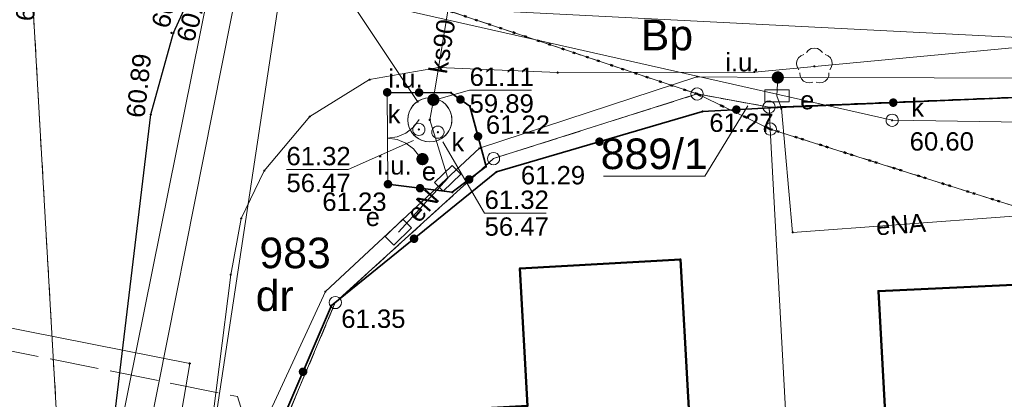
# Model space of a CAD drawing. Header units: millimetres. Extents: x 6421400 to 6424255, y 5791334 to 5793836.
# Tile 91 of 101: x 6422918 to 6422958, y 5792865 to 5792881. Entities that reach past the tile are written whole.
import ezdxf
from ezdxf.enums import TextEntityAlignment as Align

# ---------------------------------------------------------------- set-up
doc = ezdxf.new("R2010")
doc.units = ezdxf.units.MM
for name, pattern in [('KROPK2', [1, 0.05, -0.95]), ('PRZER1-1', [1, 0.5, -0.5]), ('PRZER4-1', [2.5, 2, -0.5])]:
    doc.linetypes.add(name, pattern=pattern)
doc.layers.get('0').update_dxf_attribs({"color": 252})
for name, color, linetype, lineweight in [('GEPPGD', 252, 'Continuous', 18), ('GESBZO', 7, 'Continuous', 35), ('GESDZI', 252, 'Continuous', 18), ('GESDZI_O', 252, 'Continuous', 18), ('GESJAE', 252, 'Continuous', 35), ('GESUZY', 252, 'Continuous', 18), ('GESUZY_O', 252, 'Continuous', 18), ('GSLKBR', 252, 'Continuous', 18), ('GSLKOG', 252, 'Continuous', 25), ('GSLKRW', 252, 'Continuous', 25), ('GSPPRB', 252, 'Continuous', 18), ('GSPRDL', 252, 'Continuous', 18), ('GULENN', 252, 'Continuous', 18), ('GULENN_O', 252, 'Continuous', 18), ('GULGNP', 252, 'Continuous', 18), ('GULKDP', 252, 'Continuous', 18), ('GULKSP', 252, 'Continuous', 18), ('GULKSP_O', 252, 'Continuous', 18), ('GULTPR', 252, 'Continuous', 18), ('GUPESE', 252, 'Continuous', 18), ('GUPESE_O', 252, 'Continuous', 18), ('GUPKSD', 252, 'Continuous', 18), ('GUPKSD_O', 252, 'Continuous', 18), ('GZLENN', 252, 'Continuous', 18)]:
    doc.layers.add(name, color=color, linetype=linetype, lineweight=lineweight)
for name, color, linetype in [('GSPWPS', 252, 'Continuous'), ('GSPWPS_O', 252, 'Continuous'), ('GUPEUI', 252, 'Continuous'), ('GUPEUI_O', 252, 'Continuous'), ('GUPKSH', 252, 'Continuous'), ('GUPKSH_O', 252, 'Continuous'), ('GUPKUI', 252, 'Continuous'), ('GUPKUI_O', 252, 'Continuous'), ('xref', 252, 'Continuous')]:
    doc.layers.add(name, color=color, linetype=linetype)
doc.styles.add('Arial', font='arial.ttf')

# ---------------------------------------------------------------- blocks, each defined once
blk = doc.blocks.new('GSPRDL1')
blk.add_hatch(color=0).paths.add_polyline_path([(-0.045, 0), (-0.042798, -0.013906), (-0.036406, -0.02645), (-0.02645, -0.036406), (-0.013906, -0.042798), (0, -0.045), (0.013906, -0.042798), (0.02645, -0.036406), (0.036406, -0.02645), (0.042798, -0.013906), (0.045, 0), (0.042798, 0.013906), (0.036406, 0.02645), (0.02645, 0.036406), (0.013906, 0.042798), (0, 0.045), (-0.013906, 0.042798), (-0.02645, 0.036406), (-0.036406, 0.02645), (-0.042798, 0.013906)])
at = {"color": 0}
for points in [[(-0.646351, 0.068773), (-0.677512, 0.194901), (-0.663766, 0.324092), (-0.606763, 0.440839), (-0.513345, 0.531129), (-0.394725, 0.584125), (-0.265141, 0.593465)], [(-0.134326, 0.635969), (-0.024001, 0.70458), (0.103115, 0.731429), (0.231763, 0.713292), (0.346501, 0.652348), (0.433559, 0.55591), (0.482485, 0.435555)], [(0.563333, 0.324277), (0.662679, 0.240553), (0.727494, 0.127956), (0.75, 0), (0.727494, -0.127956), (0.662679, -0.240553), (0.563333, -0.324277)], [(-0.265141, -0.593465), (-0.394725, -0.584125), (-0.513345, -0.531129), (-0.606763, -0.440839), (-0.663766, -0.324092), (-0.677512, -0.194901), (-0.646351, -0.068773)], [(0.482485, -0.435555), (0.433559, -0.55591), (0.346501, -0.652348), (0.231763, -0.713292), (0.103115, -0.731429), (-0.024001, -0.70458), (-0.134326, -0.635969)]]:
    blk.add_lwpolyline(points, dxfattribs=at)
blk = doc.blocks.new('GSLKOG2')
blk.add_hatch(color=0).paths.add_polyline_path([(0, 0.175), (-0.045293, 0.169037), (-0.0875, 0.151554), (-0.123744, 0.123744), (-0.151554, 0.0875), (-0.169037, 0.045293), (-0.175, 0), (-0.169037, -0.045293), (-0.151554, -0.0875), (-0.123744, -0.123744), (-0.0875, -0.151554), (-0.045293, -0.169037), (0, -0.175), (0.045293, -0.169037), (0.0875, -0.151554), (0.123744, -0.123744), (0.151554, -0.0875), (0.169037, -0.045293), (0.175, 0), (0.169037, 0.045293), (0.151554, 0.0875), (0.123744, 0.123744), (0.0875, 0.151554), (0.045293, 0.169037)])
blk = doc.blocks.new('GSLKBR1')
at = {"color": 0}
for points in [[(0, 0), (-0.051111, -0.388229), (-0.200962, -0.75), (-0.43934, -1.06066), (-0.75, -1.299038)], [(0.75, -1.299038), (0.43934, -1.06066), (0.200962, -0.75), (0.051111, -0.388229), (0, 0)]]:
    blk.add_lwpolyline(points, dxfattribs=at)
blk = doc.blocks.new('GSLKOG1')
blk.add_hatch(color=0).paths.add_polyline_path([(0, 0.175), (-0.045293, 0.169037), (-0.0875, 0.151554), (-0.123744, 0.123744), (-0.151554, 0.0875), (-0.169037, 0.045293), (-0.175, 0), (-0.169037, -0.045293), (-0.151554, -0.0875), (-0.123744, -0.123744), (-0.0875, -0.151554), (-0.045293, -0.169037), (0, -0.175), (0.045293, -0.169037), (0.0875, -0.151554), (0.123744, -0.123744), (0.151554, -0.0875), (0.169037, -0.045293), (0.175, 0), (0.169037, 0.045293), (0.151554, 0.0875), (0.123744, 0.123744), (0.0875, 0.151554), (0.045293, 0.169037)])
blk = doc.blocks.new('GSPWPS1')
blk.add_hatch(color=0).paths.add_polyline_path([(0, 0.045), (-0.011647, 0.043467), (-0.0225, 0.038971), (-0.03182, 0.03182), (-0.038971, 0.0225), (-0.043467, 0.011647), (-0.045, 0), (-0.043467, -0.011647), (-0.038971, -0.0225), (-0.03182, -0.03182), (-0.0225, -0.038971), (-0.011647, -0.043467), (0, -0.045), (0.011647, -0.043467), (0.0225, -0.038971), (0.03182, -0.03182), (0.038971, -0.0225), (0.043467, -0.011647), (0.045, 0), (0.043467, 0.011647), (0.038971, 0.0225), (0.03182, 0.03182), (0.0225, 0.038971), (0.011647, 0.043467)])
blk = doc.blocks.new('GUPKSH1')
blk.add_hatch(color=0).paths.add_polyline_path([(0, 0.045), (-0.011647, 0.043467), (-0.0225, 0.038971), (-0.03182, 0.03182), (-0.038971, 0.0225), (-0.043467, 0.011647), (-0.045, 0), (-0.043467, -0.011647), (-0.038971, -0.0225), (-0.03182, -0.03182), (-0.0225, -0.038971), (-0.011647, -0.043467), (0, -0.045), (0.011647, -0.043467), (0.0225, -0.038971), (0.03182, -0.03182), (0.038971, -0.0225), (0.043467, -0.011647), (0.045, 0), (0.043467, 0.011647), (0.038971, 0.0225), (0.03182, 0.03182), (0.0225, 0.038971), (0.011647, 0.043467)])
blk = doc.blocks.new('GUPKSD1_1')
at = {"color": 0}
blk.add_lwpolyline([(0.25, 0), (0.241481, -0.064705), (0.216506, -0.125), (0.176777, -0.176777), (0.125, -0.216506), (0.064705, -0.241481), (0, -0.25), (-0.064705, -0.241481), (-0.125, -0.216506), (-0.176777, -0.176777), (-0.216506, -0.125), (-0.241481, -0.064705), (-0.25, 0), (-0.241481, 0.064705), (-0.216506, 0.125), (-0.176777, 0.176777), (-0.125, 0.216506), (-0.064705, 0.241481), (0, 0.25), (0.064705, 0.241481), (0.125, 0.216506), (0.176777, 0.176777), (0.216506, 0.125), (0.241481, 0.064705)], close=True, dxfattribs=at)
blk = doc.blocks.new('GUPKUI1')
blk.add_hatch(color=0).paths.add_polyline_path([(0, 0.25), (-0.064705, 0.241481), (-0.125, 0.216506), (-0.176777, 0.176777), (-0.216506, 0.125), (-0.241481, 0.064705), (-0.25, 0), (-0.241481, -0.064705), (-0.216506, -0.125), (-0.176777, -0.176777), (-0.125, -0.216506), (-0.064705, -0.241481), (0, -0.25), (0.064705, -0.241481), (0.125, -0.216506), (0.176777, -0.176777), (0.216506, -0.125), (0.241481, -0.064705), (0.25, 0), (0.241481, 0.064705), (0.216506, 0.125), (0.176777, 0.176777), (0.125, 0.216506), (0.064705, 0.241481)])
blk = doc.blocks.new('GUPEUI1')
blk.add_hatch(color=0).paths.add_polyline_path([(0, 0.25), (-0.064705, 0.241481), (-0.125, 0.216506), (-0.176777, 0.176777), (-0.216506, 0.125), (-0.241481, 0.064705), (-0.25, 0), (-0.241481, -0.064705), (-0.216506, -0.125), (-0.176777, -0.176777), (-0.125, -0.216506), (-0.064705, -0.241481), (0, -0.25), (0.064705, -0.241481), (0.125, -0.216506), (0.176777, -0.176777), (0.216506, -0.125), (0.241481, -0.064705), (0.25, 0), (0.241481, 0.064705), (0.216506, 0.125), (0.176777, 0.176777), (0.125, 0.216506), (0.064705, 0.241481)])
blk = doc.blocks.new('GUPESE1')
at = {"color": 0}
blk.add_lwpolyline([(-0.5, -0.25), (-0.5, 0.25), (0.5, 0.25), (0.5, -0.25)], close=True, dxfattribs=at)
blk = doc.blocks.new('GSPPRB0')
at = {"color": 0, "lineweight": 18}
blk.add_lwpolyline([(-0.007955, 0.0225), (0.007955, 0.0225), (0.0225, 0.007955), (0.0225, -0.007955), (0.007955, -0.0225), (-0.007955, -0.0225), (-0.0225, -0.007955), (-0.0225, 0.007955)], close=True, dxfattribs=at)
blk = doc.blocks.new('GEPPGD1_1')
at = {"color": 0}
blk.add_lwpolyline([(0.25, 0), (0.237764, -0.077254), (0.202254, -0.146946), (0.146946, -0.202254), (0.077254, -0.237764), (0, -0.25), (-0.077254, -0.237764), (-0.146946, -0.202254), (-0.202254, -0.146946), (-0.237764, -0.077254), (-0.25, 0), (-0.237764, 0.077254), (-0.202254, 0.146946), (-0.146946, 0.202254), (-0.077254, 0.237764), (0, 0.25), (0.077254, 0.237764), (0.146946, 0.202254), (0.202254, 0.146946), (0.237764, 0.077254)], close=True, dxfattribs=at)
blk = doc.blocks.new('G$CC51CC4AD')
at = {"layer": 'GESBZO', "linetype": 'Continuous', "lineweight": 50, "elevation": 10.26}
for points in [[(6422934.312, 5792859.734), (6422934.051, 5792864.884), (6422938.481, 5792865.134), (6422938.171, 5792870.744), (6422944.721, 5792871.114), (6422945.352, 5792859.885), (6422938.792, 5792859.504), (6422938.762, 5792860.024)], [(6422952.8, 5792869.82), (6422966.15, 5792870.45), (6422966.2, 5792869.54), (6422970.79, 5792869.8), (6422971.24, 5792861.87), (6422966.67, 5792861.61), (6422967.14, 5792853.16), (6422964.66, 5792853.03), (6422958.59, 5792852.73), (6422953.75, 5792852.48), (6422953.35, 5792859.78), (6422954.23, 5792859.82), (6422954.11, 5792861.91), (6422953.24, 5792861.86)]]:
    blk.add_lwpolyline(points, close=True, dxfattribs=at)
at = {"layer": 'GESDZI', "linetype": 'Continuous', "lineweight": 18, "elevation": 10.3}
for points in [[(6422840.351, 5792905.8), (6422794.841, 5792915.278), (6422794.32, 5792925.538), (6422844.16, 5792915.22), (6422858.82, 5792911.581), (6422907.314, 5792899.542), (6422957.097, 5792883.872), (6422974.14, 5792878.56), (6422973.31, 5792878.35), (6422948.34, 5792877.34), (6422945.401, 5792877.874), (6422917.97, 5792887.063), (6422907.81, 5792890.473)], [(6422921.253, 5792829.964), (6422921.574, 5792824.324), (6422923.826, 5792784.195), (6422924.93, 5792764.546), (6422926.028, 5792745.126), (6422928.33, 5792704.407), (6422930.432, 5792667.178), (6422930.7, 5792662.85), (6422931.68, 5792645.92), (6422924.71, 5792645.76), (6422925.4, 5792633.4), (6422926.98, 5792605.35), (6422927.796, 5792589.549), (6422924.816, 5792589.219), (6422920.66, 5792661.95), (6422917.26, 5792719.89), (6422911.194, 5792830.604), (6422908.081, 5792885.793), (6422907.81, 5792890.473), (6422917.97, 5792887.063)], [(6422917.97, 5792887.063), (6422945.401, 5792877.874), (6422937.091, 5792875.234), (6422930.631, 5792869.354), (6422927.242, 5792861.314), (6422921.253, 5792829.964)], [(6422974.78, 5792868.1), (6422948.39, 5792876.44), (6422948.34, 5792877.34), (6422973.31, 5792878.35), (6422978.48, 5792872.67), (6422978.76, 5792866.84)], [(6422951.13, 5792826.1), (6422921.574, 5792824.324), (6422921.253, 5792829.964), (6422927.242, 5792861.314), (6422930.631, 5792869.354), (6422937.091, 5792875.234), (6422945.401, 5792877.874), (6422948.39, 5792876.44)], [(6422948.39, 5792876.44), (6422945.401, 5792877.874), (6422948.34, 5792877.34)], [(6422977, 5792827.57), (6422951.13, 5792826.1), (6422948.39, 5792876.44), (6422974.78, 5792868.1)]]:
    blk.add_lwpolyline(points, close=True, dxfattribs=at)
at = {"layer": 'GESDZI_O', "linetype": 'Continuous', "lineweight": 13, "elevation": 10.8, "flags": 128}
blk.add_lwpolyline([(6422947.475, 5792877.392), (6422945.721, 5792874.517), (6422941.581, 5792874.517)], dxfattribs=at)
at = {"layer": 'GESJAE', "linetype": 'KROPK2', "lineweight": 50, "elevation": 10.3}
for points in [[(6423046.212, 5793022.547), (6423049.125, 5792958.357), (6423050.096, 5792936.848), (6423050.316, 5792931.978), (6423051.458, 5792906.858), (6423054.419, 5792878.798), (6423055.911, 5792849.089), (6423056.551, 5792838.199), (6423054.471, 5792838.969), (6423047.071, 5792841.689), (6422989.271, 5792862.976), (6422984.191, 5792864.866), (6422978.76, 5792866.84), (6422974.78, 5792868.1), (6422948.39, 5792876.44), (6422945.401, 5792877.874), (6422917.97, 5792887.063), (6422907.81, 5792890.473), (6422840.351, 5792905.8)], [(6422917.26, 5792719.89), (6422911.194, 5792830.604), (6422908.081, 5792885.793), (6422907.81, 5792890.473), (6422917.97, 5792887.063), (6422945.401, 5792877.874), (6422948.39, 5792876.44), (6422974.78, 5792868.1), (6422978.76, 5792866.84), (6422984.191, 5792864.866), (6422989.271, 5792862.976), (6423047.071, 5792841.689), (6423054.471, 5792838.969), (6423056.551, 5792838.199), (6423055.911, 5792849.089), (6423054.419, 5792878.798), (6423051.458, 5792906.858), (6423050.316, 5792931.978), (6423050.096, 5792936.848), (6423049.125, 5792958.357), (6423046.212, 5793022.547)]]:
    blk.add_lwpolyline(points, dxfattribs=at)
at = {"layer": 'GESUZY', "linetype": 'PRZER1-1', "lineweight": 18, "elevation": 10.18}
blk.add_lwpolyline([(6423016.83, 5792880.777), (6422993.57, 5792879.526), (6422988.64, 5792873.906), (6422989.271, 5792862.976), (6422984.191, 5792864.866), (6422978.76, 5792866.84), (6422978.48, 5792872.67), (6422973.31, 5792878.35), (6422948.34, 5792877.34), (6422945.401, 5792877.874), (6422917.97, 5792887.063), (6422907.81, 5792890.473), (6422840.351, 5792905.8)], dxfattribs=at)
for points in [[(6422930.432, 5792667.178), (6422934.74, 5792663.32), (6422930.7, 5792662.85), (6422931.68, 5792645.92), (6422924.71, 5792645.76), (6422925.4, 5792633.4), (6422926.98, 5792605.35), (6422927.796, 5792589.549), (6422924.816, 5792589.219), (6422920.66, 5792661.95), (6422917.26, 5792719.89), (6422911.194, 5792830.604), (6422908.081, 5792885.793), (6422907.81, 5792890.473), (6422917.97, 5792887.063), (6422921.253, 5792829.964), (6422922.673, 5792804.73), (6422923.826, 5792784.195), (6422925.427, 5792755.758), (6422926.028, 5792745.126), (6422928.33, 5792704.407)], [(6422921.253, 5792829.964), (6422923.14, 5792839.842), (6422925.912, 5792854.35), (6422926.026, 5792854.951), (6422927.242, 5792861.314), (6422930.631, 5792869.354), (6422937.091, 5792875.234), (6422945.401, 5792877.874), (6422917.97, 5792887.063)], [(6422978.76, 5792866.84), (6422978.48, 5792872.67), (6422973.31, 5792878.35), (6422948.34, 5792877.34), (6422948.39, 5792876.44), (6422974.78, 5792868.1)], [(6422977, 5792827.57), (6422980.65, 5792827.78), (6422978.76, 5792866.84), (6422974.78, 5792868.1), (6422948.39, 5792876.44), (6422945.401, 5792877.874), (6422937.091, 5792875.234), (6422930.631, 5792869.354), (6422927.242, 5792861.314), (6422926.026, 5792854.951), (6422925.912, 5792854.35), (6422949.522, 5792855.65), (6422950.294, 5792841.455), (6422951.13, 5792826.1)], [(6422948.39, 5792876.44), (6422945.401, 5792877.874), (6422948.34, 5792877.34)]]:
    blk.add_lwpolyline(points, close=True, dxfattribs=at)
at = {"layer": 'GSLKBR', "linetype": 'Continuous', "lineweight": 18, "elevation": 10.18}
blk.add_lwpolyline([(6422932.781, 5792874.188), (6422932.749, 5792877.94)], dxfattribs=at)
at = {"layer": 'GSLKOG', "linetype": 'Continuous', "lineweight": 35, "elevation": 10.18}
for points in [[(6422932.749, 5792877.94), (6422935.35, 5792877.923), (6422936.13, 5792877.378), (6422936.785, 5792874.905), (6422935.406, 5792873.86), (6422932.781, 5792874.188)], [(6422928.01, 5792863.26), (6422928.15, 5792863.82), (6422930.48, 5792869.23), (6422937.21, 5792874.69), (6422945.62, 5792877.16), (6422948.39, 5792877.31), (6422958.43, 5792877.73)]]:
    blk.add_lwpolyline(points, dxfattribs=at)
at = {"layer": 'GSLKRW', "linetype": 'Continuous', "lineweight": 25, "elevation": 10.18}
blk.add_lwpolyline([(6422919.926, 5792850.116), (6422921.37, 5792862.61), (6422923.1, 5792877.04), (6422924.03, 5792880.37), (6422924.84, 5792882.17), (6422925.75, 5792883.35), (6422926.31, 5792884.19), (6422927.09, 5792884.78), (6422929.1, 5792886.16), (6422931.42, 5792886.88), (6422933.9, 5792887.19), (6422936.39, 5792887.01), (6422957.15, 5792885.62), (6422967.69, 5792885.38)], dxfattribs=at)
at = {"layer": 'GSPPRB', "linetype": 'Continuous', "lineweight": 18, "elevation": 10.28, "flags": 128}
for points in [[(6422935.389, 5792876.818, -1), (6422933.589, 5792876.818, -1)], [(6422934.489, 5792877.718, -0.57735), (6422935.269, 5792876.368, -1.732051)]]:
    blk.add_lwpolyline(points, format="xyb", close=True, dxfattribs=at)
at = {"layer": 'GULENN', "linetype": 'Continuous', "lineweight": 18, "elevation": 10.18}
for points in [[(6422982.915, 5792787.602), (6422982.937, 5792789.21), (6422983.127, 5792789.42), (6422981.249, 5792827.809), (6422978.979, 5792872.694), (6422978.444, 5792873.409), (6422973.301, 5792878.85), (6422967.824, 5792878.507), (6422948.696, 5792878.548), (6422945.397, 5792878.578), (6422936.516, 5792875.658), (6422930.227, 5792869.798), (6422927.812, 5792864.564), (6422927.931, 5792864.494), (6422928.374, 5792864.308)], [(6422948.696, 5792878.548), (6422948.662, 5792877.799)], [(6422948.662, 5792877.799), (6422948.84, 5792877.28), (6422949.3, 5792872.22), (6422958.14, 5792872.87), (6422966.49, 5792872.7), (6422966.57, 5792869.561)], [(6422933.205, 5792872.229), (6422935.219, 5792874.428), (6422934.489, 5792876.818)]]:
    blk.add_lwpolyline(points, dxfattribs=at)
at = {"layer": 'GULGNP', "linetype": 'Continuous', "lineweight": 18, "elevation": 10.18}
blk.add_lwpolyline([(6422930.232, 5792662.878), (6422928.887, 5792682.11), (6422927.74, 5792704.357), (6422925.448, 5792745.056), (6422925.563, 5792755.952), (6422924.167, 5792768.485), (6422924.613, 5792772.875), (6422923.866, 5792775.225), (6422922.746, 5792789.885), (6422920.437, 5792823.159), (6422920.874, 5792823.504), (6422920.743, 5792831.674), (6422924.832, 5792858.524), (6422928.361, 5792881.954), (6422929.13, 5792885.424), (6422930.733, 5792898.099)], dxfattribs=at)
at = {"layer": 'GULKDP', "linetype": 'Continuous', "lineweight": 18, "elevation": 10.18}
blk.add_lwpolyline([(6422990.685, 5792876.231), (6422953.363, 5792876.799), (6422926.742, 5792882.822)], dxfattribs=at)
at = {"layer": 'GULKSP', "linetype": 'Continuous', "lineweight": 18, "elevation": 10.18}
for points in [[(6422933.991, 5792877.567), (6422925.669, 5792890.064), (6422894.693, 5792895.753), (6422869.444, 5792900.647), (6422836.15, 5792907.548), (6422796.698, 5792915.783), (6422786.962, 5792917.812)], [(6422916.351, 5792830.643), (6422916.45, 5792831.13), (6422921.72, 5792857.47), (6422921.818, 5792857.965), (6422921.92, 5792858.46), (6422926.742, 5792882.822)], [(6422925.441, 5792881.974), (6422918.952, 5792849.764), (6422918.453, 5792831.554), (6422918.534, 5792811.584), (6422920.345, 5792792.665), (6422921.617, 5792766.515), (6422923.539, 5792728.846), (6422924.85, 5792703.446), (6422926.432, 5792665.727), (6422920.372, 5792665.637), (6422861.963, 5792658.075), (6422856.88, 5792656.87), (6422856.393, 5792656.755), (6422850.084, 5792655.865), (6422849.645, 5792650.054), (6422849.608, 5792649.555), (6422848.793, 5792649.406), (6422847.644, 5792649.495)], [(6422934.489, 5792876.818), (6422934.634, 5792877.636), (6422934.646, 5792877.704), (6422935.333, 5792881.934)]]:
    blk.add_lwpolyline(points, dxfattribs=at)
at = {"layer": 'GULTPR', "linetype": 'Continuous', "lineweight": 18, "elevation": 10.18}
for points in [[(6422968.64, 5792879.665), (6422926.431, 5792881.824), (6422902.261, 5792886.823), (6422844.671, 5792897.47), (6422800.481, 5792905.768), (6422784.061, 5792907.377)], [(6422902.261, 5792886.823), (6422915.411, 5792884.573), (6422914.331, 5792871.263), (6422913.951, 5792868.983), (6422924.691, 5792866.864), (6422919.133, 5792834.364), (6422922.45, 5792783.327)], [(6422966.63, 5792880.36), (6422959.27, 5792879.86), (6422947.74, 5792878.77), (6422939.71, 5792878.75), (6422934.85, 5792878.95), (6422932.03, 5792878.46), (6422929.59, 5792876.95), (6422927.73, 5792874.74), (6422926.79, 5792872.79), (6422926.36, 5792870.49), (6422925.42, 5792862.97), (6422925.3, 5792859.62), (6422924.73, 5792855.09), (6422923.32, 5792849.87)]]:
    blk.add_lwpolyline(points, dxfattribs=at)
at = {"layer": 'GUPKSH_O', "linetype": 'Continuous', "lineweight": 13, "elevation": 10.8, "flags": 128}
for points in [[(6422934.767, 5792877.65), (6422936.114, 5792878.032), (6422938.634, 5792878.032)], [(6422933.828, 5792875.971), (6422931.158, 5792874.788), (6422928.638, 5792874.788)], [(6422935.015, 5792875.921), (6422936.726, 5792873.006), (6422939.246, 5792873.006)]]:
    blk.add_lwpolyline(points, dxfattribs=at)
at = {"layer": 'GZLENN', "linetype": 'PRZER4-1', "lineweight": 18, "elevation": 10.18}
blk.add_lwpolyline([(6422909.19, 5792889.75), (6422909.338, 5792889.54), (6422909.433, 5792889.404), (6422908.589, 5792882.997), (6422913.745, 5792882.216), (6422911.882, 5792869.15), (6422914.09, 5792868.036), (6422926.64, 5792865.514), (6422927.25, 5792863.587), (6422922.36, 5792837.206), (6422922.296, 5792836.811), (6422921.415, 5792831.263)], dxfattribs=at)
at = {"layer": 'GEPPGD', "linetype": 'Continuous', "lineweight": 18, "rotation": 90}
for p in [(6422945.401, 5792877.874, 10.32), (6422948.34, 5792877.34, 10.32), (6422948.39, 5792876.44, 10.32), (6422937.091, 5792875.234, 10.32), (6422930.631, 5792869.354, 10.32)]:
    blk.add_blockref('GEPPGD1_1', p, dxfattribs=at)
at = {"layer": 'GSLKBR', "linetype": 'Continuous', "lineweight": 18, "rotation": 90.47804000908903}
blk.add_blockref('GSLKBR1', (6422932.765, 5792876.064, 10.18), dxfattribs=at)
at = {"layer": 'GSLKOG', "linetype": 'Continuous', "lineweight": 25}
for name, p, rotation in [('GSLKOG1', (6422932.749, 5792877.94, 10.18), 359.6119546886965), ('GSLKOG2', (6422934.05, 5792877.931, 10.18), 359.6119546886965), ('GSLKOG2', (6422934.05, 5792877.931, 10.18), 359.6119546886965), ('GSLKOG2', (6422935.74, 5792877.65, 10.18), 325.0937178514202), ('GSLKOG2', (6422935.74, 5792877.65, 10.18), 325.0937178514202), ('GSLKOG2', (6422947.005, 5792877.235, 10.18), 3.099632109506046), ('GSLKOG2', (6422947.005, 5792877.235, 10.18), 3.099632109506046), ('GSLKOG2', (6422953.41, 5792877.52, 10.18), 2.395438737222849), ('GSLKOG2', (6422953.41, 5792877.52, 10.18), 2.395438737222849), ('GSLKOG2', (6422936.458, 5792876.142, 10.18), 284.8344266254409), ('GSLKOG2', (6422936.458, 5792876.142, 10.18), 284.8344266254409), ('GSLKOG2', (6422941.415, 5792875.925, 10.18), 16.36740701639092), ('GSLKOG2', (6422941.415, 5792875.925, 10.18), 16.36740701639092), ('GSLKOG2', (6422936.095, 5792874.383, 10.18), 217.1450946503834), ('GSLKOG2', (6422936.095, 5792874.383, 10.18), 217.1450946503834), ('GSLKOG1', (6422932.781, 5792874.188, 10.18), 172.8738526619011), ('GSLKOG2', (6422934.093, 5792874.024, 10.18), 172.8738526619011), ('GSLKOG2', (6422934.093, 5792874.024, 10.18), 172.8738526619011), ('GSLKOG2', (6422933.845, 5792871.96, 10.18), 39.05216824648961), ('GSLKOG2', (6422933.845, 5792871.96, 10.18), 39.05216824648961), ('GSLKOG2', (6422929.315, 5792866.525, 10.18), 66.69923254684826), ('GSLKOG2', (6422929.315, 5792866.525, 10.18), 66.69923254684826)]:
    blk.add_blockref(name, p, dxfattribs=dict(at, rotation=rotation))
at = {"layer": 'GSPPRB', "linetype": 'Continuous', "lineweight": 18, "rotation": 90}
for p in [(6422934.85, 5792878.95, 10.28), (6422939.71, 5792878.75, 10.28), (6422945.397, 5792878.578, 10.28), (6422947.74, 5792878.77, 10.28), (6422932.03, 5792878.46, 10.28), (6422932.749, 5792877.94, 10.28), (6422935.35, 5792877.923, 10.28), (6422933.991, 5792877.567, 10.28), (6422934.646, 5792877.704, 10.28), (6422936.13, 5792877.378, 10.28), (6422948.39, 5792877.31, 10.28), (6422948.84, 5792877.28, 10.28), (6422929.59, 5792876.95, 10.28), (6422934.489, 5792876.818, 10.28), (6422934.489, 5792876.818, 10.28), (6422936.516, 5792875.658, 10.28), (6422927.73, 5792874.74, 10.28), (6422936.785, 5792874.905, 10.28), (6422932.781, 5792874.188, 10.28), (6422935.406, 5792873.86, 10.28), (6422926.79, 5792872.79, 10.28), (6422949.3, 5792872.22, 10.28), (6422944.721, 5792871.114, 10.28), (6422938.171, 5792870.744, 10.28), (6422926.36, 5792870.49, 10.28), (6422930.227, 5792869.798, 10.28), (6422952.8, 5792869.82, 10.28), (6422924.691, 5792866.864, 10.28)]:
    blk.add_blockref('GSPPRB0', p, dxfattribs=at)
at = {"layer": 'GSPRDL', "linetype": 'Continuous', "lineweight": 18, "rotation": 90}
blk.add_blockref('GSPRDL1', (6422950.19, 5792879, 10.12), dxfattribs=at)
at = {"layer": 'GSPWPS', "linetype": 'Continuous', "lineweight": 5, "rotation": 90}
for p in [(6422923.94, 5792880.37, 10.2), (6422924.03, 5792880.37, 10.2), (6422936.13, 5792877.36, 10.2), (6422923.1, 5792877.04, 10.2), (6422945.62, 5792877.16, 10.2), (6422937.21, 5792874.69, 10.2), (6422932.71, 5792874.14, 10.2), (6422930.48, 5792869.23, 10.2)]:
    blk.add_blockref('GSPWPS1', p, dxfattribs=at)
at = {"layer": 'GUPESE', "linetype": 'Continuous', "lineweight": 18}
blk.add_blockref('GUPESE1', (6422948.662, 5792877.799, 10.24), dxfattribs=at)
for p, rotation in [((6422935.219, 5792874.428, 10.24), 224.126395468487), ((6422933.205, 5792872.229, 10.24), 44.67564672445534)]:
    blk.add_blockref('GUPESE1', p, dxfattribs=dict(at, rotation=rotation))
at = {"layer": 'GUPEUI', "linetype": 'Continuous', "lineweight": 5, "rotation": 90}
blk.add_blockref('GUPEUI1', (6422948.696, 5792878.548, 10.24), dxfattribs=at)
at = {"layer": 'GUPKSD', "linetype": 'Continuous', "lineweight": 18, "rotation": 90}
for p in [(6422953.363, 5792876.799, 10.24), (6422934.042, 5792876.426, 10.24), (6422934.82, 5792876.312, 10.24)]:
    blk.add_blockref('GUPKSD1_1', p, dxfattribs=at)
at = {"layer": 'GUPKSH', "linetype": 'Continuous', "lineweight": 5, "rotation": 90}
for p in [(6422934.634, 5792877.636, 10.24), (6422953.363, 5792876.799, 10.24), (6422934.042, 5792876.426, 10.24), (6422934.82, 5792876.312, 10.24)]:
    blk.add_blockref('GUPKSH1', p, dxfattribs=at)
at = {"layer": 'GUPKUI', "linetype": 'Continuous', "lineweight": 5, "rotation": 90}
for p in [(6422934.634, 5792877.636, 10.24), (6422934.19, 5792875.213, 10.24)]:
    blk.add_blockref('GUPKUI1', p, dxfattribs=at)
at = {"layer": 'GESDZI_O', "linetype": 'Continuous', "lineweight": 0, "style": 'Arial'}
for s, p in [('889/1', (6422943.651, 5792874.805, 10.8)), ('983', (6422928.99, 5792870.756, 10.8))]:
    blk.add_text(s, height=1.25, rotation=360, dxfattribs=at).set_placement(p, align=Align.CENTER)
at = {"layer": 'GESUZY_O', "linetype": 'Continuous', "lineweight": 0, "style": 'Arial'}
for s, p in [('Bp', (6422944.169, 5792879.658, 10.8)), ('dr', (6422928.158, 5792869.007, 10.8))]:
    blk.add_text(s, height=1.25, rotation=360, dxfattribs=at).set_placement(p, align=Align.CENTER)
at = {"layer": 'GSPWPS_O', "linetype": 'Continuous', "lineweight": 0, "style": 'Arial'}
for s, rotation, p in [('60.91', 83.1318, (6422918.312, 5792880.813, 10.8)), ('60.84', 72.8333, (6422923.815, 5792880.498, 10.8)), ('60.92', 73.8671, (6422924.844, 5792879.938, 10.8)), ('60.89', 83.8131, (6422922.837, 5792876.87, 10.8)), ('61.22', 360, (6422936.777, 5792876.247, 10.8)), ('61.27', 360, (6422945.901, 5792876.325, 10.8)), ('61.29', 360, (6422938.208, 5792874.181, 10.8)), ('61.23', 360, (6422930.103, 5792873.099, 10.8)), ('61.35', 360, (6422930.874, 5792868.318, 10.8))]:
    blk.add_text(s, height=0.75, rotation=rotation, dxfattribs=at).set_placement(p)
at = {"layer": 'GULENN_O', "linetype": 'Continuous', "lineweight": 0, "style": 'Arial'}
for s, rotation, p in [('eN', 48.5537, (6422934.48, 5792873.065, 10.8)), ('eNA', 4.2054, (6422953.747, 5792872.171, 10.8))]:
    blk.add_text(s, height=0.75, rotation=rotation, dxfattribs=at).set_placement(p, align=Align.CENTER)
at = {"layer": 'GULKSP_O', "linetype": 'Continuous', "lineweight": 0, "style": 'Arial'}
blk.add_text('ks90', height=0.75, rotation=80.7646, dxfattribs=at).set_placement((6422935.36, 5792879.759, 10.8), align=Align.CENTER)
at = {"layer": 'GUPESE_O', "linetype": 'Continuous', "lineweight": 0, "style": 'Arial'}
for p in [(6422950.188, 5792877.247, 10.8), (6422934.747, 5792874.341, 10.8), (6422932.455, 5792872.479, 10.8)]:
    blk.add_text('e', height=0.75, rotation=360, dxfattribs=at).set_placement(p, align=Align.RIGHT)
at = {"layer": 'GUPEUI_O', "linetype": 'Continuous', "lineweight": 0, "style": 'Arial'}
blk.add_text('i.u.', height=0.75, rotation=360, dxfattribs=at).set_placement((6422947.946, 5792878.798, 10.8), align=Align.RIGHT)
at = {"layer": 'GUPKSD_O', "linetype": 'Continuous', "lineweight": 0, "style": 'Arial'}
for p in [(6422933.292, 5792876.676, 10.8), (6422954.665, 5792876.948, 10.8), (6422935.897, 5792875.524, 10.8)]:
    blk.add_text('k', height=0.75, rotation=360, dxfattribs=at).set_placement(p, align=Align.RIGHT)
at = {"layer": 'GUPKSH_O', "linetype": 'Continuous', "lineweight": 0, "style": 'Arial'}
for s, p in [('61.11', (6422936.114, 5792878.204, 10.8)), ('59.89', (6422936.114, 5792877.109, 10.8)), ('60.60', (6422954.08, 5792875.561, 10.8)), ('61.32', (6422928.638, 5792874.961, 10.8)), ('56.47', (6422928.638, 5792873.866, 10.8)), ('61.32', (6422936.726, 5792873.178, 10.8)), ('56.47', (6422936.726, 5792872.083, 10.8))]:
    blk.add_text(s, height=0.75, rotation=360, dxfattribs=at).set_placement(p)
at = {"layer": 'GUPKUI_O', "linetype": 'Continuous', "lineweight": 0, "style": 'Arial'}
for p in [(6422934.197, 5792878.133, 10.8), (6422933.747, 5792874.583, 10.8)]:
    blk.add_text('i.u.', height=0.75, rotation=360, dxfattribs=at).set_placement(p, align=Align.RIGHT)

msp = doc.modelspace()

# ---------------------------------------------------------------- block references
at = {"layer": 'xref'}
msp.add_blockref('G$CC51CC4AD', (0, 0), dxfattribs=at)

doc.saveas('drawing.dxf')
